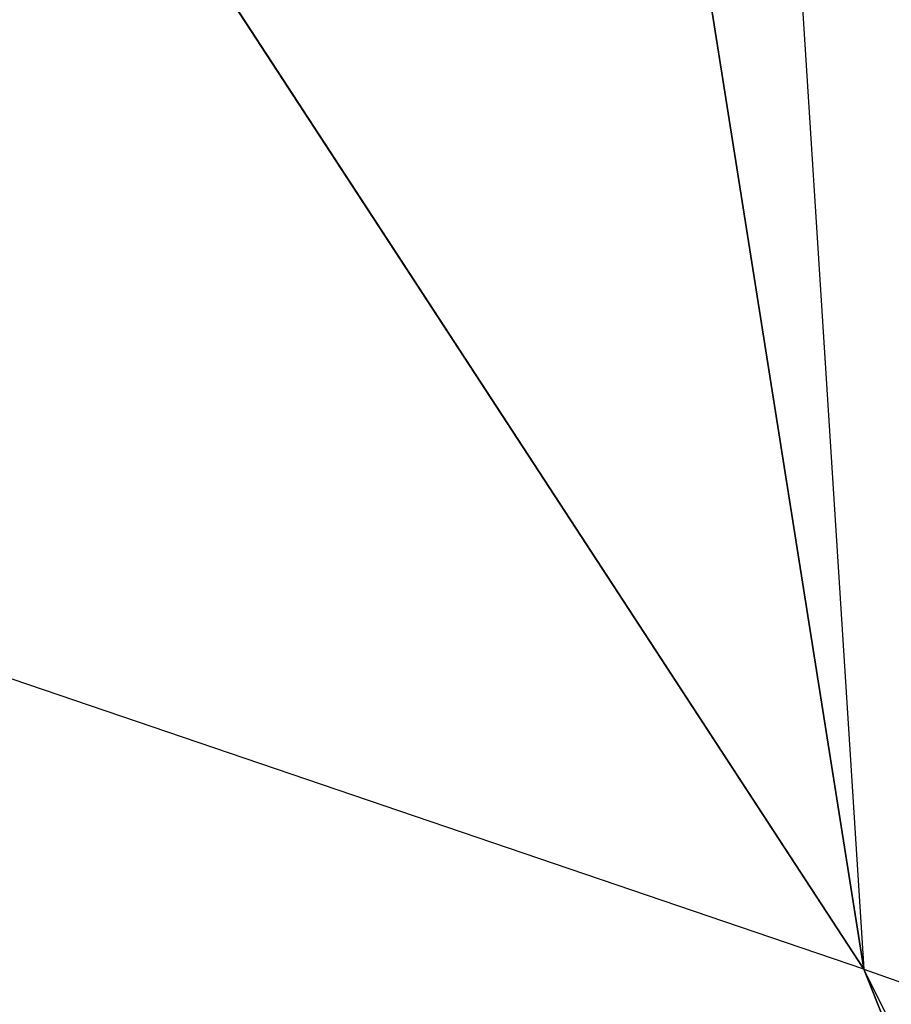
# Model space of a CAD drawing. Extents: x 5 to 565, y -280 to 280.
# Tile 252 of 256: x 207.96589 to 207.97215, y -51.82125 to -51.81418. Entities that reach past the tile are written whole.
import ezdxf

# ---------------------------------------------------------------- set-up
doc = ezdxf.new("R2010")
doc.units = 0
doc.header["$LTSCALE"] = 25.4
doc.layers.get('0').update_dxf_attribs({"color": 13, "linetype": 'CONTINUOUS'})

# ---------------------------------------------------------------- blocks, each defined once
blk = doc.blocks.new('GRUPUJ_1')
at = {"color": 254}
mesh = blk.add_polyface(dxfattribs=at)
corners = [(15.2774963, 41.4279861, 10.7500105), (15.3378143, 41.1489372, 10.4099808), (15.3486633, 40.9788094, 10.5068388)]
mesh.append_faces([[corners[k] for k in face] for face in [(0, 1, 2)]], dxfattribs={"color": 254})
mesh = blk.add_polyface(dxfattribs=at)
corners = [(15.2774963, 41.4279861, 10.7500105), (15.3486633, 40.9788094, 10.5068388), (15.2935486, 41.0632133, 10.7500105)]
mesh.append_faces([[corners[k] for k in face] for face in [(0, 1, 2)]], dxfattribs={"color": 254})
mesh = blk.add_polyface(dxfattribs=at)
corners = [(15.2935486, 41.0632133, 10.7500105), (15.3486633, 40.9788094, 10.5068388), (15.3131866, 40.9908829, 10.7500105)]
mesh.append_faces([[corners[k] for k in face] for face in [(0, 1, 2)]], dxfattribs={"color": 254})
mesh = blk.add_polyface(dxfattribs=at)
corners = [(15.3486633, 40.9788094, 10.5068388), (15.4207916, 40.7998085, 10.5414391), (15.5324554, 40.6110802, 10.7500105)]
mesh.append_faces([[corners[k] for k in face] for face in [(0, 1, 2)]], dxfattribs={"color": 254})
mesh = blk.add_polyface(dxfattribs=at)
corners = [(15.3486633, 40.9788094, 10.5068388), (15.5853271, 40.8948097, 10.1343394), (15.4207916, 40.7998085, 10.5414391)]
mesh.append_faces([[corners[k] for k in face] for face in [(0, 1, 2)]], dxfattribs={"color": 254})
blk = doc.blocks.new('CRISTAL-M-7628-7627_STL')
at = {"color": 0}
blk.add_blockref('GRUPUJ_1', (192.623291, -92.7998047, 0.0016298), dxfattribs=at)
blk = doc.blocks.new('GRUPUJ_6')
at = {"color": 0}
blk.add_blockref('CRISTAL-M-7628-7627_STL', (-5.3795495, 280, -0.0016298), dxfattribs=at)

msp = doc.modelspace()

# ---------------------------------------------------------------- block references
at = {"color": 0}
msp.add_blockref('GRUPUJ_6', (5.3795495, -280, 0.0016298), dxfattribs=at)

doc.saveas('drawing.dxf')
